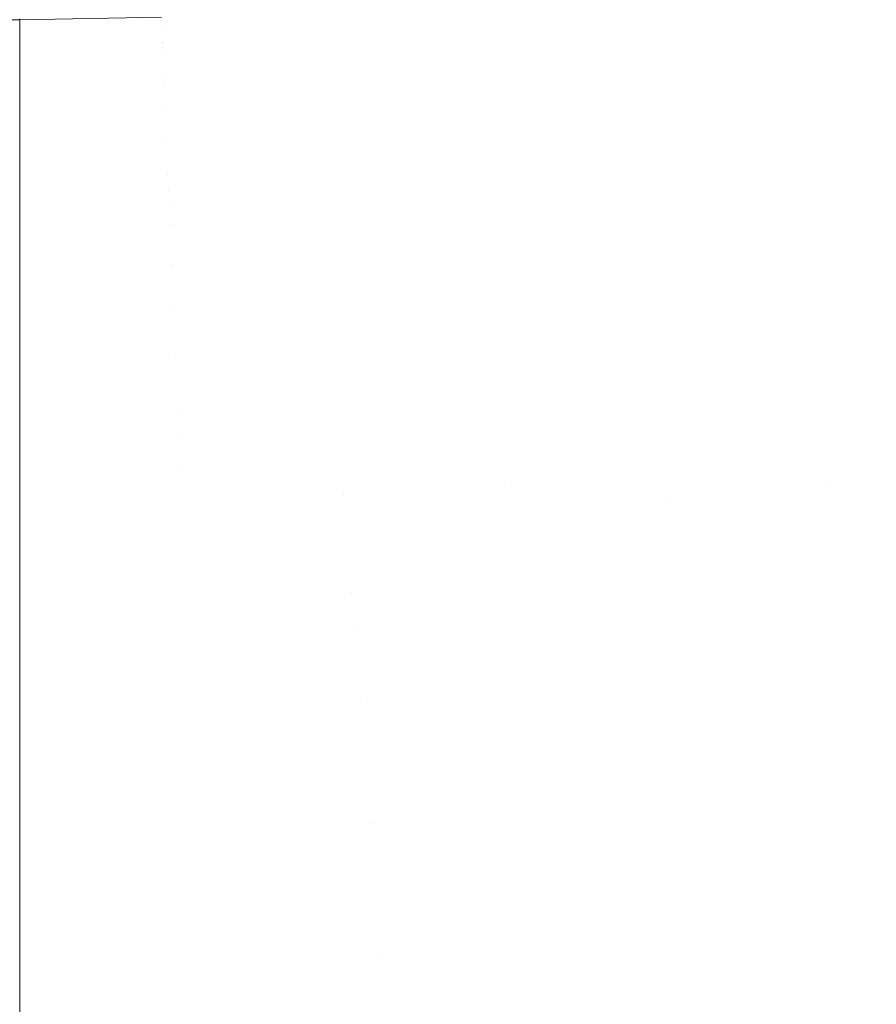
# Model space of a CAD drawing. Header units: centimetres. Extents: x -35.1 to 36.2, y 4.2 to 6.
# Tile 217 of 256: x 12.0009 to 12.0514, y 4.4421 to 4.5002. Entities that reach past the tile are written whole.
import ezdxf

# ---------------------------------------------------------------- set-up
doc = ezdxf.new("R2010")
doc.units = ezdxf.units.CM
doc.header["$LTSCALE"] = 2.54
doc.layers.add('Lucido design-1', color=7, linetype='Continuous')

# ---------------------------------------------------------------- blocks, each defined once
blk = doc.blocks.new('Gruppo-4-1')
at = {"color": 7, "linetype": 'Continuous', "lineweight": 9}
for points in [[(-34.952766, 5.900212, -2276.22217), (-34.952766, 4.300212, -2276.22217), (36.079692, 4.300212, -2276.22217), (36.079692, 5.900212, -2276.22217)], [(12.000892, 4.500212, -2276.92217), (-10.873967, 4.500212, -2276.92217), (-10.873967, 4.500212, -2276.72217), (12.000892, 4.500212, -2276.72217)]]:
    blk.add_3dface(points, dxfattribs=at)
for points, invisible_edges in [([(12.042966, 4.500146, -2276.944493), (12.042882, 4.500547, -2276.942641), (12.051146, 4.501616, -2276.942641), (12.051247, 4.501217, -2276.944493)], 15), ([(12.02598, 4.500609, -2276.931982), (12.034285, 4.50129, -2276.931982), (12.034352, 4.50089, -2276.935444), (12.02603, 4.500208, -2276.935444)], 15), ([(12.02603, 4.500208, -2276.935444), (12.034352, 4.50089, -2276.935444), (12.034442, 4.500353, -2276.938998), (12.026098, 4.499669, -2276.938998)], 15), ([(12.034497, 4.50003, -2276.940809), (12.034442, 4.500353, -2276.938998), (12.042738, 4.50123, -2276.938998), (12.042806, 4.500908, -2276.940809)], 15), ([(12.042806, 4.500908, -2276.940809), (12.042882, 4.500547, -2276.942641), (12.034558, 4.499667, -2276.942641), (12.034497, 4.50003, -2276.940809)], 15), ([(12.051247, 4.501217, -2276.944493), (12.051358, 4.500777, -2276.946366), (12.043059, 4.499703, -2276.946366), (12.042966, 4.500146, -2276.944493)], 15), ([(12.000892, 4.500143, -2276.925343), (12.000892, 4.500212, -2276.92217), (12.00925, 4.500359, -2276.92217)], 8), ([(12.00925, 4.500359, -2276.92217), (12.009253, 4.500259, -2276.925344), (12.000892, 4.500143, -2276.925343)], 11), ([(12.009253, 4.500259, -2276.925344), (12.017602, 4.500552, -2276.925344), (12.017615, 4.500395, -2276.928615), (12.00926, 4.500102, -2276.928615)], 15), ([(12.00926, 4.500102, -2276.928615), (12.017615, 4.500395, -2276.928615), (12.017638, 4.500121, -2276.931982), (12.009271, 4.499827, -2276.931982)], 15), ([(12.02598, 4.500609, -2276.931982), (12.017638, 4.500121, -2276.931982), (12.017615, 4.500395, -2276.928615), (12.025945, 4.500882, -2276.928615)], 15), ([(12.02603, 4.500208, -2276.935444), (12.017671, 4.499719, -2276.935444), (12.017638, 4.500121, -2276.931982), (12.02598, 4.500609, -2276.931982)], 15), ([(12.026139, 4.499344, -2276.940809), (12.026098, 4.499669, -2276.938998), (12.034442, 4.500353, -2276.938998), (12.034497, 4.50003, -2276.940809)], 15), ([(12.034625, 4.499265, -2276.944493), (12.034558, 4.499667, -2276.942641), (12.042882, 4.500547, -2276.942641), (12.042966, 4.500146, -2276.944493)], 15), ([(12.043162, 4.499217, -2276.948259), (12.043059, 4.499703, -2276.946366), (12.051358, 4.500777, -2276.946366), (12.05148, 4.500294, -2276.948259)], 15), ([(12.000892, 4.50026, -2276.719951), (12.000892, 4.500212, -2276.72217), (-10.873967, 4.500212, -2276.72217), (-10.873967, 4.50026, -2276.719951)], 8), ([(-10.873967, 4.500143, -2276.925343), (-10.873967, 4.500212, -2276.92217), (12.000892, 4.500212, -2276.92217), (12.000892, 4.500143, -2276.925343)], 8), ([(12.000892, 4.500143, -2276.925343), (12.000892, 4.500117, -2276.926532), (-10.873967, 4.500117, -2276.926532), (-10.873967, 4.500143, -2276.925343)], 10), ([(-10.873967, 4.500117, -2276.926532), (12.000892, 4.500117, -2276.926532), (12.000892, 4.499831, -2276.930886), (-10.873967, 4.499831, -2276.930886)], 5), ([(-10.873967, 4.499831, -2276.930886), (12.000892, 4.499831, -2276.930886), (12.000892, 4.499356, -2276.935223), (-10.873967, 4.499356, -2276.935223)], 5), ([(12.009253, 4.500259, -2276.925344), (12.00926, 4.500102, -2276.928615), (12.000892, 4.500117, -2276.926532)], 11), ([(12.000892, 4.500117, -2276.926532), (12.000892, 4.500143, -2276.925343), (12.009253, 4.500259, -2276.925344)], 10), ([(12.000892, 4.499831, -2276.930886), (12.000892, 4.500117, -2276.926532), (12.00926, 4.500102, -2276.928615)], 10), ([(12.00926, 4.500102, -2276.928615), (12.009271, 4.499827, -2276.931982), (12.000892, 4.499831, -2276.930886)], 11), ([(12.000892, 4.499356, -2276.935223), (12.000892, 4.499831, -2276.930886), (12.009271, 4.499827, -2276.931982)], 10), ([(12.009271, 4.499827, -2276.931982), (12.009288, 4.499425, -2276.935444), (12.000892, 4.499356, -2276.935223)], 11), ([(12.009271, 4.499827, -2276.931982), (12.017638, 4.500121, -2276.931982), (12.017671, 4.499719, -2276.935444), (12.009288, 4.499425, -2276.935444)], 15), ([(12.026098, 4.499669, -2276.938998), (12.017716, 4.499179, -2276.938998), (12.017671, 4.499719, -2276.935444), (12.02603, 4.500208, -2276.935444)], 15), ([(12.034497, 4.50003, -2276.940809), (12.034558, 4.499667, -2276.942641), (12.026184, 4.498981, -2276.942641), (12.026139, 4.499344, -2276.940809)], 15), ([(12.042966, 4.500146, -2276.944493), (12.043059, 4.499703, -2276.946366), (12.0347, 4.49882, -2276.946366), (12.034625, 4.499265, -2276.944493)], 15), ([(12.05148, 4.500294, -2276.948259), (12.051614, 4.499767, -2276.95017), (12.043273, 4.498687, -2276.95017), (12.043162, 4.499217, -2276.948259)], 15), ([(12.043394, 4.498111, -2276.952099), (12.043273, 4.498687, -2276.95017), (12.051614, 4.499767, -2276.95017), (12.051759, 4.499193, -2276.952099)], 15), ([(-10.873967, 4.498776, -2276.938997), (-10.873967, 4.499356, -2276.935223), (12.000892, 4.499356, -2276.935223), (12.000892, 4.498776, -2276.938997)], 10), ([(12.009311, 4.498884, -2276.938998), (12.000892, 4.498776, -2276.938997), (12.000892, 4.499356, -2276.935223), (12.009288, 4.499425, -2276.935444)], 13), ([(12.009288, 4.499425, -2276.935444), (12.017671, 4.499719, -2276.935444), (12.017716, 4.499179, -2276.938998), (12.009311, 4.498884, -2276.938998)], 15), ([(12.009324, 4.498558, -2276.940809), (12.009311, 4.498884, -2276.938998), (12.017716, 4.499179, -2276.938998), (12.017744, 4.498853, -2276.940809)], 15), ([(12.017744, 4.498853, -2276.940809), (12.017716, 4.499179, -2276.938998), (12.026098, 4.499669, -2276.938998), (12.026139, 4.499344, -2276.940809)], 15), ([(12.026139, 4.499344, -2276.940809), (12.026184, 4.498981, -2276.942641), (12.017774, 4.498489, -2276.942641), (12.017744, 4.498853, -2276.940809)], 15), ([(12.026235, 4.498577, -2276.944493), (12.026184, 4.498981, -2276.942641), (12.034558, 4.499667, -2276.942641), (12.034625, 4.499265, -2276.944493)], 15), ([(12.034625, 4.499265, -2276.944493), (12.0347, 4.49882, -2276.946366), (12.026291, 4.498131, -2276.946366), (12.026235, 4.498577, -2276.944493)], 15), ([(12.034782, 4.498332, -2276.948259), (12.0347, 4.49882, -2276.946366), (12.043059, 4.499703, -2276.946366), (12.043162, 4.499217, -2276.948259)], 15), ([(12.043162, 4.499217, -2276.948259), (12.043273, 4.498687, -2276.95017), (12.034871, 4.4978, -2276.95017), (12.034782, 4.498332, -2276.948259)], 15), ([(12.051759, 4.499193, -2276.952099), (12.051916, 4.498572, -2276.954044), (12.043526, 4.497486, -2276.954044), (12.043394, 4.498111, -2276.952099)], 15), ([(12.000892, 4.498776, -2276.938997), (12.000892, 4.498693, -2276.939535), (-10.873967, 4.498693, -2276.939535), (-10.873967, 4.498776, -2276.938997)], 10), ([(-10.873967, 4.498076, -2276.942637), (-10.873967, 4.498693, -2276.939535), (12.000892, 4.498693, -2276.939535), (12.000892, 4.498076, -2276.942637)], 10), ([(12.000892, 4.498693, -2276.939535), (12.009311, 4.498884, -2276.938998), (12.009324, 4.498558, -2276.940809)], 11), ([(12.000892, 4.498693, -2276.939535), (12.000892, 4.498776, -2276.938997), (12.009311, 4.498884, -2276.938998)], 10), ([(12.009324, 4.498558, -2276.940809), (12.009339, 4.498193, -2276.942641), (12.000892, 4.498076, -2276.942637), (12.000892, 4.498693, -2276.939535)], 11), ([(12.017744, 4.498853, -2276.940809), (12.017774, 4.498489, -2276.942641), (12.009339, 4.498193, -2276.942641), (12.009324, 4.498558, -2276.940809)], 15), ([(12.017808, 4.498084, -2276.944493), (12.017774, 4.498489, -2276.942641), (12.026184, 4.498981, -2276.942641), (12.026235, 4.498577, -2276.944493)], 15), ([(12.026235, 4.498577, -2276.944493), (12.026291, 4.498131, -2276.946366), (12.017846, 4.497637, -2276.946366), (12.017808, 4.498084, -2276.944493)], 15), ([(12.026353, 4.497641, -2276.948259), (12.026291, 4.498131, -2276.946366), (12.0347, 4.49882, -2276.946366), (12.034782, 4.498332, -2276.948259)], 15), ([(12.034968, 4.49722, -2276.952099), (12.034871, 4.4978, -2276.95017), (12.043273, 4.498687, -2276.95017), (12.043394, 4.498111, -2276.952099)], 15), ([(12.043667, 4.496812, -2276.956004), (12.043526, 4.497486, -2276.954044), (12.051916, 4.498572, -2276.954044), (12.052086, 4.497902, -2276.956004)], 15), ([(12.000892, 4.498076, -2276.942637), (12.000892, 4.497842, -2276.943814), (-10.873967, 4.497842, -2276.943814), (-10.873967, 4.498076, -2276.942637)], 10), ([(12.009339, 4.498193, -2276.942641), (12.009356, 4.497787, -2276.944493), (12.000892, 4.497842, -2276.943814)], 11), ([(12.000892, 4.497842, -2276.943814), (12.000892, 4.498076, -2276.942637), (12.009339, 4.498193, -2276.942641)], 10), ([(12.009356, 4.497787, -2276.944493), (12.009339, 4.498193, -2276.942641), (12.017774, 4.498489, -2276.942641), (12.017808, 4.498084, -2276.944493)], 15), ([(12.017808, 4.498084, -2276.944493), (12.017846, 4.497637, -2276.946366), (12.009375, 4.49734, -2276.946366), (12.009356, 4.497787, -2276.944493)], 15), ([(12.017887, 4.497146, -2276.948259), (12.017846, 4.497637, -2276.946366), (12.026291, 4.498131, -2276.946366), (12.026353, 4.497641, -2276.948259)], 15), ([(12.034782, 4.498332, -2276.948259), (12.034871, 4.4978, -2276.95017), (12.02642, 4.497107, -2276.95017), (12.026353, 4.497641, -2276.948259)], 15), ([(12.043394, 4.498111, -2276.952099), (12.043526, 4.497486, -2276.954044), (12.035074, 4.496593, -2276.954044), (12.034968, 4.49722, -2276.952099)], 15), ([(-10.873967, 4.497842, -2276.943814), (12.000892, 4.497842, -2276.943814), (12.000892, 4.496805, -2276.948052), (-10.873967, 4.496805, -2276.948052)], 5), ([(12.009356, 4.497787, -2276.944493), (12.009375, 4.49734, -2276.946366), (12.000892, 4.496805, -2276.948052), (12.000892, 4.497842, -2276.943814)], 11), ([(12.009396, 4.496848, -2276.948259), (12.009375, 4.49734, -2276.946366), (12.017846, 4.497637, -2276.946366), (12.017887, 4.497146, -2276.948259)], 15), ([(12.026353, 4.497641, -2276.948259), (12.02642, 4.497107, -2276.95017), (12.017931, 4.49661, -2276.95017), (12.017887, 4.497146, -2276.948259)], 15), ([(12.026493, 4.496525, -2276.952099), (12.02642, 4.497107, -2276.95017), (12.034871, 4.4978, -2276.95017), (12.034968, 4.49722, -2276.952099)], 15), ([(12.035187, 4.495917, -2276.956004), (12.035074, 4.496593, -2276.954044), (12.043526, 4.497486, -2276.954044), (12.043667, 4.496812, -2276.956004)], 15), ([(12.052086, 4.497902, -2276.956004), (12.052268, 4.497181, -2276.957979), (12.04382, 4.496088, -2276.957979), (12.043667, 4.496812, -2276.956004)], 15), ([(12.000892, 4.496805, -2276.948052), (12.009375, 4.49734, -2276.946366), (12.009396, 4.496848, -2276.948259)], 11), ([(12.000892, 4.496189, -2276.950163), (12.000892, 4.496805, -2276.948052), (12.009396, 4.496848, -2276.948259)], 10), ([(12.009396, 4.496848, -2276.948259), (12.009418, 4.496312, -2276.95017), (12.000892, 4.496189, -2276.950163)], 11), ([(12.017887, 4.497146, -2276.948259), (12.017931, 4.49661, -2276.95017), (12.009418, 4.496312, -2276.95017), (12.009396, 4.496848, -2276.948259)], 15), ([(12.01798, 4.496028, -2276.952099), (12.017931, 4.49661, -2276.95017), (12.02642, 4.497107, -2276.95017), (12.026493, 4.496525, -2276.952099)], 15), ([(12.034968, 4.49722, -2276.952099), (12.035074, 4.496593, -2276.954044), (12.026572, 4.495896, -2276.954044), (12.026493, 4.496525, -2276.952099)], 15), ([(12.043983, 4.495311, -2276.959966), (12.04382, 4.496088, -2276.957979), (12.052268, 4.497181, -2276.957979), (12.052464, 4.496408, -2276.959966)], 15), ([(-10.873967, 4.496189, -2276.950163), (-10.873967, 4.496805, -2276.948052), (12.000892, 4.496805, -2276.948052), (12.000892, 4.496189, -2276.950163)], 10), ([(12.000892, 4.495584, -2276.952241), (12.000892, 4.496189, -2276.950163), (12.009418, 4.496312, -2276.95017)], 10), ([(12.009418, 4.496312, -2276.95017), (12.009442, 4.495728, -2276.952099), (12.000892, 4.495584, -2276.952241)], 11), ([(12.009442, 4.495728, -2276.952099), (12.009418, 4.496312, -2276.95017), (12.017931, 4.49661, -2276.95017), (12.01798, 4.496028, -2276.952099)], 15), ([(12.026493, 4.496525, -2276.952099), (12.026572, 4.495896, -2276.954044), (12.018033, 4.495397, -2276.954044), (12.01798, 4.496028, -2276.952099)], 15), ([(12.026657, 4.495217, -2276.956004), (12.026572, 4.495896, -2276.954044), (12.035074, 4.496593, -2276.954044), (12.035187, 4.495917, -2276.956004)], 15), ([(12.043667, 4.496812, -2276.956004), (12.04382, 4.496088, -2276.957979), (12.035309, 4.495189, -2276.957979), (12.035187, 4.495917, -2276.956004)], 15), ([(12.052464, 4.496408, -2276.959966), (12.052673, 4.495582, -2276.961965), (12.044158, 4.494479, -2276.961965), (12.043983, 4.495311, -2276.959966)], 15), ([(12.000892, 4.496189, -2276.950163), (12.000892, 4.495584, -2276.952241), (-10.873967, 4.495584, -2276.952241), (-10.873967, 4.496189, -2276.950163)], 10), ([(12.009442, 4.495728, -2276.952099), (12.009469, 4.495096, -2276.954044), (12.000892, 4.495584, -2276.952241)], 11), ([(12.01798, 4.496028, -2276.952099), (12.018033, 4.495397, -2276.954044), (12.009469, 4.495096, -2276.954044), (12.009442, 4.495728, -2276.952099)], 15), ([(12.01809, 4.494716, -2276.956004), (12.018033, 4.495397, -2276.954044), (12.026572, 4.495896, -2276.954044), (12.026657, 4.495217, -2276.956004)], 15), ([(12.035187, 4.495917, -2276.956004), (12.035309, 4.495189, -2276.957979), (12.026749, 4.494487, -2276.957979), (12.026657, 4.495217, -2276.956004)], 15), ([(12.03544, 4.494408, -2276.959966), (12.035309, 4.495189, -2276.957979), (12.04382, 4.496088, -2276.957979), (12.043983, 4.495311, -2276.959966)], 15), ([(-10.873967, 4.495584, -2276.952241), (12.000892, 4.495584, -2276.952241), (12.000892, 4.494181, -2276.956372), (-10.873967, 4.494181, -2276.956372)], 5), ([(12.000892, 4.494181, -2276.956372), (12.000892, 4.495584, -2276.952241), (12.009469, 4.495096, -2276.954044)], 10), ([(12.009469, 4.495096, -2276.954044), (12.009497, 4.494415, -2276.956004), (12.000892, 4.494181, -2276.956372)], 11), ([(12.009497, 4.494415, -2276.956004), (12.009469, 4.495096, -2276.954044), (12.018033, 4.495397, -2276.954044), (12.01809, 4.494716, -2276.956004)], 15), ([(12.026657, 4.495217, -2276.956004), (12.026749, 4.494487, -2276.957979), (12.018151, 4.493984, -2276.957979), (12.01809, 4.494716, -2276.956004)], 15), ([(12.026848, 4.493704, -2276.959966), (12.026749, 4.494487, -2276.957979), (12.035309, 4.495189, -2276.957979), (12.03544, 4.494408, -2276.959966)], 15), ([(12.043983, 4.495311, -2276.959966), (12.044158, 4.494479, -2276.961965), (12.035581, 4.493573, -2276.961965), (12.03544, 4.494408, -2276.959966)], 15), ([(12.044158, 4.494479, -2276.961965), (12.052673, 4.495582, -2276.961965), (12.052896, 4.4947, -2276.963974), (12.044344, 4.493593, -2276.963974)], 15), ([(12.01809, 4.494716, -2276.956004), (12.018151, 4.493984, -2276.957979), (12.009528, 4.493682, -2276.957979), (12.009497, 4.494415, -2276.956004)], 15), ([(12.044344, 4.493593, -2276.963974), (12.052896, 4.4947, -2276.963974), (12.053134, 4.493761, -2276.96599), (12.044543, 4.492649, -2276.96599)], 15), ([(-10.873967, 4.494181, -2276.956372), (12.000892, 4.494181, -2276.956372), (12.000892, 4.4926, -2276.960438), (-10.873967, 4.4926, -2276.960438)], 5), ([(12.009497, 4.494415, -2276.956004), (12.009528, 4.493682, -2276.957979), (12.000892, 4.494181, -2276.956372)], 11), ([(12.009561, 4.492895, -2276.959966), (12.000892, 4.4926, -2276.960438), (12.000892, 4.494181, -2276.956372), (12.009528, 4.493682, -2276.957979)], 13), ([(12.009528, 4.493682, -2276.957979), (12.018151, 4.493984, -2276.957979), (12.018217, 4.493199, -2276.959966), (12.009561, 4.492895, -2276.959966)], 15), ([(12.018217, 4.493199, -2276.959966), (12.018151, 4.493984, -2276.957979), (12.026749, 4.494487, -2276.957979), (12.026848, 4.493704, -2276.959966)], 15), ([(12.03544, 4.494408, -2276.959966), (12.035581, 4.493573, -2276.961965), (12.026953, 4.492866, -2276.961965), (12.026848, 4.493704, -2276.959966)], 15), ([(12.044344, 4.493593, -2276.963974), (12.03573, 4.492683, -2276.963974), (12.035581, 4.493573, -2276.961965), (12.044158, 4.494479, -2276.961965)], 15), ([(12.026848, 4.493704, -2276.959966), (12.026953, 4.492866, -2276.961965), (12.018287, 4.492359, -2276.961965), (12.018217, 4.493199, -2276.959966)], 15), ([(12.026953, 4.492866, -2276.961965), (12.035581, 4.493573, -2276.961965), (12.03573, 4.492683, -2276.963974), (12.027065, 4.491972, -2276.963974)], 15), ([(12.044543, 4.492649, -2276.96599), (12.035889, 4.491735, -2276.96599), (12.03573, 4.492683, -2276.963974), (12.044344, 4.493593, -2276.963974)], 15), ([(12.044543, 4.492649, -2276.96599), (12.053134, 4.493761, -2276.96599), (12.053386, 4.492764, -2276.968013), (12.044754, 4.491647, -2276.968013)], 15), ([(12.009596, 4.492054, -2276.961965), (12.000892, 4.4926, -2276.960438), (12.009561, 4.492895, -2276.959966)], 11), ([(12.009561, 4.492895, -2276.959966), (12.018217, 4.493199, -2276.959966), (12.018287, 4.492359, -2276.961965), (12.009596, 4.492054, -2276.961965)], 15), ([(12.027065, 4.491972, -2276.963974), (12.018362, 4.491463, -2276.963974), (12.018287, 4.492359, -2276.961965), (12.026953, 4.492866, -2276.961965)], 15), ([(12.044754, 4.491647, -2276.968013), (12.053386, 4.492764, -2276.968013), (12.053653, 4.491707, -2276.97004), (12.044977, 4.490584, -2276.97004)], 15), ([(-10.873967, 4.4926, -2276.960438), (12.000892, 4.4926, -2276.960438), (12.000892, 4.490843, -2276.964432), (-10.873967, 4.490843, -2276.964432)], 5), ([(12.009634, 4.491157, -2276.963974), (12.000892, 4.490843, -2276.964432), (12.000892, 4.4926, -2276.960438), (12.009596, 4.492054, -2276.961965)], 13), ([(12.009596, 4.492054, -2276.961965), (12.018287, 4.492359, -2276.961965), (12.018362, 4.491463, -2276.963974), (12.009634, 4.491157, -2276.963974)], 15), ([(12.027065, 4.491972, -2276.963974), (12.03573, 4.492683, -2276.963974), (12.035889, 4.491735, -2276.96599), (12.027185, 4.491021, -2276.96599)], 15), ([(12.044754, 4.491647, -2276.968013), (12.036058, 4.490728, -2276.968013), (12.035889, 4.491735, -2276.96599), (12.044543, 4.492649, -2276.96599)], 15), ([(12.027185, 4.491021, -2276.96599), (12.018442, 4.49051, -2276.96599), (12.018362, 4.491463, -2276.963974), (12.027065, 4.491972, -2276.963974)], 15), ([(12.027185, 4.491021, -2276.96599), (12.035889, 4.491735, -2276.96599), (12.036058, 4.490728, -2276.968013), (12.027312, 4.490011, -2276.968013)], 15), ([(12.044977, 4.490584, -2276.97004), (12.036237, 4.489661, -2276.97004), (12.036058, 4.490728, -2276.968013), (12.044754, 4.491647, -2276.968013)], 15), ([(12.044977, 4.490584, -2276.97004), (12.053653, 4.491707, -2276.97004), (12.053936, 4.49059, -2276.972069), (12.045213, 4.489461, -2276.972069)], 15), ([(12.009674, 4.490202, -2276.96599), (12.000892, 4.490843, -2276.964432), (12.009634, 4.491157, -2276.963974)], 11), ([(12.009634, 4.491157, -2276.963974), (12.018362, 4.491463, -2276.963974), (12.018442, 4.49051, -2276.96599), (12.009674, 4.490202, -2276.96599)], 15), ([(12.027312, 4.490011, -2276.968013), (12.018527, 4.489497, -2276.968013), (12.018442, 4.49051, -2276.96599), (12.027185, 4.491021, -2276.96599)], 15), ([(-10.873967, 4.490843, -2276.964432), (12.000892, 4.490843, -2276.964432), (12.000892, 4.488913, -2276.968345), (-10.873967, 4.488913, -2276.968345)], 5), ([(12.000892, 4.488913, -2276.968345), (12.000892, 4.490843, -2276.964432), (12.009674, 4.490202, -2276.96599)], 10), ([(12.009674, 4.490202, -2276.96599), (12.018442, 4.49051, -2276.96599), (12.018527, 4.489497, -2276.968013), (12.009716, 4.489188, -2276.968013)], 15), ([(12.027312, 4.490011, -2276.968013), (12.036058, 4.490728, -2276.968013), (12.036237, 4.489661, -2276.97004), (12.027446, 4.48894, -2276.97004)], 15), ([(12.045213, 4.489461, -2276.972069), (12.036427, 4.488533, -2276.972069), (12.036237, 4.489661, -2276.97004), (12.044977, 4.490584, -2276.97004)], 15), ([(12.045213, 4.489461, -2276.972069), (12.053936, 4.49059, -2276.972069), (12.054235, 4.48941, -2276.974099), (12.045463, 4.488275, -2276.974099)], 15), ([(12.009674, 4.490202, -2276.96599), (12.009716, 4.489188, -2276.968013), (12.000892, 4.488913, -2276.968345)], 11), ([(12.027446, 4.48894, -2276.97004), (12.018617, 4.488424, -2276.97004), (12.018527, 4.489497, -2276.968013), (12.027312, 4.490011, -2276.968013)], 15), ([(12.009716, 4.489188, -2276.968013), (12.018527, 4.489497, -2276.968013), (12.018617, 4.488424, -2276.97004), (12.009761, 4.488113, -2276.97004)], 15), ([(12.027446, 4.48894, -2276.97004), (12.036237, 4.489661, -2276.97004), (12.036427, 4.488533, -2276.972069), (12.027589, 4.487808, -2276.972069)], 15), ([(12.045463, 4.488275, -2276.974099), (12.036627, 4.487342, -2276.974099), (12.036427, 4.488533, -2276.972069), (12.045213, 4.489461, -2276.972069)], 15), ([(12.045463, 4.488275, -2276.974099), (12.054235, 4.48941, -2276.974099), (12.054549, 4.488167, -2276.976126), (12.045726, 4.487025, -2276.976126)], 15), ([(-10.873967, 4.488913, -2276.968345), (12.000892, 4.488913, -2276.968345), (12.000892, 4.486815, -2276.97217), (-10.873967, 4.486815, -2276.97217)], 5), ([(12.009761, 4.488113, -2276.97004), (12.000892, 4.488913, -2276.968345), (12.009716, 4.489188, -2276.968013)], 11), ([(12.000892, 4.486815, -2276.97217), (12.000892, 4.488913, -2276.968345), (12.009761, 4.488113, -2276.97004)], 10), ([(12.027589, 4.487808, -2276.972069), (12.018712, 4.487289, -2276.972069), (12.018617, 4.488424, -2276.97004), (12.027446, 4.48894, -2276.97004)], 15), ([(12.009761, 4.488113, -2276.97004), (12.009808, 4.486977, -2276.972069), (12.000892, 4.486815, -2276.97217)], 11), ([(12.009761, 4.488113, -2276.97004), (12.018617, 4.488424, -2276.97004), (12.018712, 4.487289, -2276.972069), (12.009808, 4.486977, -2276.972069)], 15), ([(12.027589, 4.487808, -2276.972069), (12.036427, 4.488533, -2276.972069), (12.036627, 4.487342, -2276.974099), (12.027739, 4.486613, -2276.974099)], 15), ([(12.045726, 4.487025, -2276.976126), (12.036837, 4.486086, -2276.976126), (12.036627, 4.487342, -2276.974099), (12.045463, 4.488275, -2276.974099)], 15), ([(12.045726, 4.487025, -2276.976126), (12.054549, 4.488167, -2276.976126), (12.05488, 4.486859, -2276.978149), (12.046002, 4.48571, -2276.978149)], 15), ([(12.027739, 4.486613, -2276.974099), (12.018812, 4.486091, -2276.974099), (12.018712, 4.487289, -2276.972069), (12.027589, 4.487808, -2276.972069)], 15), ([(12.000892, 4.486815, -2276.97217), (12.009808, 4.486977, -2276.972069), (12.009859, 4.485777, -2276.974099)], 11), ([(12.009808, 4.486977, -2276.972069), (12.018712, 4.487289, -2276.972069), (12.018812, 4.486091, -2276.974099), (12.009859, 4.485777, -2276.974099)], 15), ([(12.027739, 4.486613, -2276.974099), (12.036627, 4.487342, -2276.974099), (12.036837, 4.486086, -2276.976126), (12.027897, 4.485353, -2276.976126)], 15), ([(12.046002, 4.48571, -2276.978149), (12.037059, 4.484765, -2276.978149), (12.036837, 4.486086, -2276.976126), (12.045726, 4.487025, -2276.976126)], 15), ([(-10.873967, 4.486815, -2276.97217), (12.000892, 4.486815, -2276.97217), (12.000892, 4.484551, -2276.9759), (-10.873967, 4.484551, -2276.9759)], 5), ([(12.009859, 4.485777, -2276.974099), (12.000892, 4.484551, -2276.9759), (12.000892, 4.486815, -2276.97217)], 9), ([(12.027897, 4.485353, -2276.976126), (12.018917, 4.484828, -2276.976126), (12.018812, 4.486091, -2276.974099), (12.027739, 4.486613, -2276.974099)], 15), ([(12.046002, 4.48571, -2276.978149), (12.05488, 4.486859, -2276.978149), (12.055228, 4.485486, -2276.980164), (12.046293, 4.484329, -2276.980164)], 15), ([(12.009859, 4.485777, -2276.974099), (12.018812, 4.486091, -2276.974099), (12.018917, 4.484828, -2276.976126), (12.009911, 4.484512, -2276.976126)], 15), ([(12.027897, 4.485353, -2276.976126), (12.036837, 4.486086, -2276.976126), (12.037059, 4.484765, -2276.978149), (12.028064, 4.484028, -2276.978149)], 15), ([(12.009911, 4.484512, -2276.976126), (12.000892, 4.484551, -2276.9759), (12.009859, 4.485777, -2276.974099)], 11), ([(12.028064, 4.484028, -2276.978149), (12.019029, 4.483499, -2276.978149), (12.018917, 4.484828, -2276.976126), (12.027897, 4.485353, -2276.976126)], 15), ([(12.046293, 4.484329, -2276.980164), (12.037292, 4.483378, -2276.980164), (12.037059, 4.484765, -2276.978149), (12.046002, 4.48571, -2276.978149)], 15), ([(12.046293, 4.484329, -2276.980164), (12.055228, 4.485486, -2276.980164), (12.055592, 4.484046, -2276.98217), (12.046597, 4.482881, -2276.98217)], 15), ([(12.009911, 4.484512, -2276.976126), (12.018917, 4.484828, -2276.976126), (12.019029, 4.483499, -2276.978149), (12.009967, 4.483182, -2276.978149)], 15), ([(12.028064, 4.484028, -2276.978149), (12.037059, 4.484765, -2276.978149), (12.037292, 4.483378, -2276.980164), (12.028239, 4.482636, -2276.980164)], 15), ([(-10.873967, 4.484551, -2276.9759), (12.000892, 4.484551, -2276.9759), (12.000892, 4.482127, -2276.979528), (-10.873967, 4.482127, -2276.979528)], 5), ([(12.000892, 4.484551, -2276.9759), (12.009911, 4.484512, -2276.976126), (12.009967, 4.483182, -2276.978149)], 11), ([(12.009967, 4.483182, -2276.978149), (12.000892, 4.482127, -2276.979528), (12.000892, 4.484551, -2276.9759)], 9), ([(12.046597, 4.482881, -2276.98217), (12.037536, 4.481924, -2276.98217), (12.037292, 4.483378, -2276.980164), (12.046293, 4.484329, -2276.980164)], 15), ([(12.046597, 4.482881, -2276.98217), (12.055592, 4.484046, -2276.98217), (12.055974, 4.482538, -2276.984163), (12.046916, 4.481365, -2276.984163)], 15), ([(12.009967, 4.483182, -2276.978149), (12.019029, 4.483499, -2276.978149), (12.019145, 4.482104, -2276.980164), (12.010026, 4.481784, -2276.980164)], 15), ([(12.028239, 4.482636, -2276.980164), (12.019145, 4.482104, -2276.980164), (12.019029, 4.483499, -2276.978149), (12.028064, 4.484028, -2276.978149)], 15), ([(12.010026, 4.481784, -2276.980164), (12.000892, 4.482127, -2276.979528), (12.009967, 4.483182, -2276.978149)], 11), ([(12.028239, 4.482636, -2276.980164), (12.037292, 4.483378, -2276.980164), (12.037536, 4.481924, -2276.98217), (12.028422, 4.481177, -2276.98217)], 15), ([(12.028422, 4.481177, -2276.98217), (12.019268, 4.480641, -2276.98217), (12.019145, 4.482104, -2276.980164), (12.028239, 4.482636, -2276.980164)], 15), ([(12.046916, 4.481365, -2276.984163), (12.037792, 4.480402, -2276.984163), (12.037536, 4.481924, -2276.98217), (12.046597, 4.482881, -2276.98217)], 15), ([(12.046916, 4.481365, -2276.984163), (12.055974, 4.482538, -2276.984163), (12.056372, 4.480962, -2276.986141), (12.047249, 4.479781, -2276.986141)], 15), ([(-10.873967, 4.482127, -2276.979528), (12.000892, 4.482127, -2276.979528), (12.000892, 4.479547, -2276.983046), (-10.873967, 4.479547, -2276.983046)], 5), ([(12.010087, 4.480319, -2276.98217), (12.000892, 4.479547, -2276.983046), (12.000892, 4.482127, -2276.979528), (12.010026, 4.481784, -2276.980164)], 13), ([(12.010026, 4.481784, -2276.980164), (12.019145, 4.482104, -2276.980164), (12.019268, 4.480641, -2276.98217), (12.010087, 4.480319, -2276.98217)], 15), ([(12.028422, 4.481177, -2276.98217), (12.037536, 4.481924, -2276.98217), (12.037792, 4.480402, -2276.984163), (12.028614, 4.479649, -2276.984163)], 15), ([(12.028614, 4.479649, -2276.984163), (12.019396, 4.47911, -2276.984163), (12.019268, 4.480641, -2276.98217), (12.028422, 4.481177, -2276.98217)], 15), ([(12.047249, 4.479781, -2276.986141), (12.038059, 4.47881, -2276.986141), (12.037792, 4.480402, -2276.984163), (12.046916, 4.481365, -2276.984163)], 15), ([(12.010087, 4.480319, -2276.98217), (12.019268, 4.480641, -2276.98217), (12.019396, 4.47911, -2276.984163), (12.010151, 4.478786, -2276.984163)], 15), ([(12.047249, 4.479781, -2276.986141), (12.056372, 4.480962, -2276.986141), (12.056789, 4.479317, -2276.988101), (12.047597, 4.478127, -2276.988101)], 15), ([(12.010151, 4.478786, -2276.984163), (12.000892, 4.479547, -2276.983046), (12.010087, 4.480319, -2276.98217)], 11), ([(12.028614, 4.479649, -2276.984163), (12.037792, 4.480402, -2276.984163), (12.038059, 4.47881, -2276.986141), (12.028815, 4.478052, -2276.986141)], 15), ([(-10.873967, 4.479547, -2276.983046), (12.000892, 4.479547, -2276.983046), (12.000892, 4.476816, -2276.986449), (-10.873967, 4.476816, -2276.986449)], 5), ([(12.010218, 4.477182, -2276.986141), (12.000892, 4.476816, -2276.986449), (12.000892, 4.479547, -2276.983046), (12.010151, 4.478786, -2276.984163)], 13), ([(12.028815, 4.478052, -2276.986141), (12.01953, 4.477509, -2276.986141), (12.019396, 4.47911, -2276.984163), (12.028614, 4.479649, -2276.984163)], 15), ([(12.047597, 4.478127, -2276.988101), (12.038338, 4.477149, -2276.988101), (12.038059, 4.47881, -2276.986141), (12.047249, 4.479781, -2276.986141)], 15), ([(12.010151, 4.478786, -2276.984163), (12.019396, 4.47911, -2276.984163), (12.01953, 4.477509, -2276.986141), (12.010218, 4.477182, -2276.986141)], 15), ([(12.047597, 4.478127, -2276.988101), (12.056789, 4.479317, -2276.988101), (12.057222, 4.477602, -2276.990039), (12.047959, 4.476403, -2276.990039)], 15), ([(12.028815, 4.478052, -2276.986141), (12.038059, 4.47881, -2276.986141), (12.038338, 4.477149, -2276.988101), (12.029024, 4.476385, -2276.988101)], 15), ([(12.029024, 4.476385, -2276.988101), (12.01967, 4.475838, -2276.988101), (12.01953, 4.477509, -2276.986141), (12.028815, 4.478052, -2276.986141)], 15), ([(12.047959, 4.476403, -2276.990039), (12.038628, 4.475418, -2276.990039), (12.038338, 4.477149, -2276.988101), (12.047597, 4.478127, -2276.988101)], 15), ([(12.010288, 4.475509, -2276.988101), (12.000892, 4.476816, -2276.986449), (12.010218, 4.477182, -2276.986141)], 11), ([(12.010218, 4.477182, -2276.986141), (12.01953, 4.477509, -2276.986141), (12.01967, 4.475838, -2276.988101), (12.010288, 4.475509, -2276.988101)], 15), ([(12.029024, 4.476385, -2276.988101), (12.038338, 4.477149, -2276.988101), (12.038628, 4.475418, -2276.990039), (12.029243, 4.474648, -2276.990039)], 15), ([(12.047959, 4.476403, -2276.990039), (12.057222, 4.477602, -2276.990039), (12.057674, 4.475818, -2276.991952), (12.048337, 4.47461, -2276.991952)], 15), ([(-10.873967, 4.476816, -2276.986449), (12.000892, 4.476816, -2276.986449), (12.000892, 4.47394, -2276.989729), (-10.873967, 4.47394, -2276.989729)], 5), ([(12.000892, 4.47394, -2276.989729), (12.000892, 4.476816, -2276.986449), (12.010288, 4.475509, -2276.988101)], 10), ([(12.029243, 4.474648, -2276.990039), (12.019816, 4.474097, -2276.990039), (12.01967, 4.475838, -2276.988101), (12.029024, 4.476385, -2276.988101)], 15), ([(12.048337, 4.47461, -2276.991952), (12.038931, 4.473616, -2276.991952), (12.038628, 4.475418, -2276.990039), (12.047959, 4.476403, -2276.990039)], 15), ([(12.010288, 4.475509, -2276.988101), (12.010361, 4.473765, -2276.990039), (12.000892, 4.47394, -2276.989729)], 11), ([(12.010288, 4.475509, -2276.988101), (12.01967, 4.475838, -2276.988101), (12.019816, 4.474097, -2276.990039), (12.010361, 4.473765, -2276.990039)], 15), ([(12.029243, 4.474648, -2276.990039), (12.038628, 4.475418, -2276.990039), (12.038931, 4.473616, -2276.991952), (12.02947, 4.47284, -2276.991952)], 15), ([(12.048337, 4.47461, -2276.991952), (12.057674, 4.475818, -2276.991952), (12.058143, 4.473964, -2276.993838), (12.048729, 4.472746, -2276.993838)], 15), ([(12.02947, 4.47284, -2276.991952), (12.019967, 4.472285, -2276.991952), (12.019816, 4.474097, -2276.990039), (12.029243, 4.474648, -2276.990039)], 15), ([(12.048729, 4.472746, -2276.993838), (12.039245, 4.471744, -2276.993838), (12.038931, 4.473616, -2276.991952), (12.048337, 4.47461, -2276.991952)], 15), ([(-10.873967, 4.473649, -2276.990033), (-10.873967, 4.47394, -2276.989729), (12.000892, 4.47394, -2276.989729), (12.000892, 4.473649, -2276.990033)], 10), ([(-10.873967, 4.471825, -2276.991939), (-10.873967, 4.473649, -2276.990033), (12.000892, 4.473649, -2276.990033), (12.000892, 4.471825, -2276.991939)], 10), ([(12.010361, 4.473765, -2276.990039), (12.000892, 4.473649, -2276.990033), (12.000892, 4.47394, -2276.989729)], 9), ([(12.019967, 4.472285, -2276.991952), (12.000892, 4.471825, -2276.991939), (12.010361, 4.473765, -2276.990039)], 11), ([(12.000892, 4.471825, -2276.991939), (12.000892, 4.473649, -2276.990033), (12.010361, 4.473765, -2276.990039)], 10), ([(12.010361, 4.473765, -2276.990039), (12.019816, 4.474097, -2276.990039), (12.019967, 4.472285, -2276.991952)], 11), ([(12.02947, 4.47284, -2276.991952), (12.038931, 4.473616, -2276.991952), (12.039245, 4.471744, -2276.993838)], 11), ([(12.048729, 4.472746, -2276.993838), (12.058143, 4.473964, -2276.993838), (12.05863, 4.472041, -2276.995693)], 11), ([(12.020125, 4.470401, -2276.993838), (12.019967, 4.472285, -2276.991952), (12.02947, 4.47284, -2276.991952)], 11), ([(12.039245, 4.471744, -2276.993838), (12.020125, 4.470401, -2276.993838), (12.02947, 4.47284, -2276.991952)], 11), ([(12.039571, 4.469801, -2276.995693), (12.039245, 4.471744, -2276.993838), (12.048729, 4.472746, -2276.993838)], 11), ([(12.05863, 4.472041, -2276.995693), (12.039571, 4.469801, -2276.995693), (12.048729, 4.472746, -2276.993838)], 11), ([(12.019967, 4.472285, -2276.991952), (12.020125, 4.470401, -2276.993838), (12.000892, 4.470923, -2276.992881)], 11), ([(12.000892, 4.470923, -2276.992881), (12.000892, 4.471825, -2276.991939), (12.019967, 4.472285, -2276.991952)], 10), ([(12.05863, 4.472041, -2276.995693), (12.059134, 4.470047, -2276.997512), (12.039909, 4.467788, -2276.997512), (12.039571, 4.469801, -2276.995693)], 15), ([(12.000892, 4.471825, -2276.991939), (12.000892, 4.470923, -2276.992881), (-10.873967, 4.470923, -2276.992881), (-10.873967, 4.471825, -2276.991939)], 10), ([(12.020288, 4.468447, -2276.995693), (12.020125, 4.470401, -2276.993838), (12.039245, 4.471744, -2276.993838), (12.039571, 4.469801, -2276.995693)], 15), ([(-10.873967, 4.470923, -2276.992881), (12.000892, 4.470923, -2276.992881), (12.000892, 4.467771, -2276.995898), (-10.873967, 4.467771, -2276.995898)], 5), ([(12.000892, 4.467771, -2276.995898), (12.000892, 4.470923, -2276.992881), (12.020125, 4.470401, -2276.993838), (12.020288, 4.468447, -2276.995693)], 14), ([(12.039571, 4.469801, -2276.995693), (12.039909, 4.467788, -2276.997512), (12.020458, 4.466422, -2276.997512), (12.020288, 4.468447, -2276.995693)], 15), ([(12.040259, 4.465705, -2276.999294), (12.039909, 4.467788, -2276.997512), (12.059134, 4.470047, -2276.997512), (12.059656, 4.467984, -2276.999294)], 15), ([(12.000892, 4.467771, -2276.995898), (12.020288, 4.468447, -2276.995693), (12.020458, 4.466422, -2276.997512)], 11), ([(12.020633, 4.464327, -2276.999294), (12.020458, 4.466422, -2276.997512), (12.039909, 4.467788, -2276.997512), (12.040259, 4.465705, -2276.999294)], 15), ([(12.059656, 4.467984, -2276.999294), (12.060196, 4.465853, -2277.001035), (12.04062, 4.463553, -2277.001035), (12.040259, 4.465705, -2276.999294)], 15), ([(-10.873967, 4.467771, -2276.995898), (12.000892, 4.467771, -2276.995898), (12.000892, 4.464491, -2276.998774), (-10.873967, 4.464491, -2276.998774)], 5), ([(12.020458, 4.466422, -2276.997512), (12.000892, 4.464491, -2276.998774), (12.000892, 4.467771, -2276.995898)], 9), ([(12.000892, 4.464491, -2276.998774), (12.020458, 4.466422, -2276.997512), (12.020633, 4.464327, -2276.999294)], 11), ([(12.040259, 4.465705, -2276.999294), (12.04062, 4.463553, -2277.001035), (12.020814, 4.462162, -2277.001035), (12.020633, 4.464327, -2276.999294)], 15), ([(12.040993, 4.461332, -2277.00273), (12.04062, 4.463553, -2277.001035), (12.060196, 4.465853, -2277.001035), (12.060752, 4.463653, -2277.00273)], 15), ([(-10.873967, 4.464491, -2276.998774), (12.000892, 4.464491, -2276.998774), (12.000892, 4.461088, -2277.001505), (-10.873967, 4.461088, -2277.001505)], 5), ([(12.020633, 4.464327, -2276.999294), (12.020814, 4.462162, -2277.001035), (12.000892, 4.461088, -2277.001505), (12.000892, 4.464491, -2276.998774)], 11), ([(12.021001, 4.459928, -2277.00273), (12.020814, 4.462162, -2277.001035), (12.04062, 4.463553, -2277.001035), (12.040993, 4.461332, -2277.00273)], 15), ([(12.060752, 4.463653, -2277.00273), (12.061326, 4.461387, -2277.004376), (12.041377, 4.459043, -2277.004376), (12.040993, 4.461332, -2277.00273)], 15), ([(12.000892, 4.461088, -2277.001505), (12.020814, 4.462162, -2277.001035), (12.021001, 4.459928, -2277.00273)], 11), ([(-10.873967, 4.461088, -2277.001505), (12.000892, 4.461088, -2277.001505), (12.000892, 4.45757, -2277.004085), (-10.873967, 4.45757, -2277.004085)], 5), ([(12.000892, 4.45757, -2277.004085), (12.000892, 4.461088, -2277.001505), (12.021001, 4.459928, -2277.00273)], 10), ([(12.040993, 4.461332, -2277.00273), (12.041377, 4.459043, -2277.004376), (12.021194, 4.457626, -2277.004376), (12.021001, 4.459928, -2277.00273)], 15), ([(12.041773, 4.456688, -2277.005971), (12.041377, 4.459043, -2277.004376), (12.061326, 4.461387, -2277.004376), (12.061916, 4.459055, -2277.005971)], 15), ([(12.021001, 4.459928, -2277.00273), (12.021194, 4.457626, -2277.004376), (12.000892, 4.45757, -2277.004085)], 11), ([(12.021392, 4.455257, -2277.005971), (12.021194, 4.457626, -2277.004376), (12.041377, 4.459043, -2277.004376), (12.041773, 4.456688, -2277.005971)], 15), ([(12.061916, 4.459055, -2277.005971), (12.062522, 4.456658, -2277.007509), (12.042179, 4.454268, -2277.007509), (12.041773, 4.456688, -2277.005971)], 15), ([(-10.873967, 4.45757, -2277.004085), (12.000892, 4.45757, -2277.004085), (12.000892, 4.453942, -2277.006509), (-10.873967, 4.453942, -2277.006509)], 5), ([(12.000892, 4.453942, -2277.006509), (12.000892, 4.45757, -2277.004085), (12.021194, 4.457626, -2277.004376), (12.021392, 4.455257, -2277.005971)], 14), ([(12.041773, 4.456688, -2277.005971), (12.042179, 4.454268, -2277.007509), (12.021596, 4.452822, -2277.007509), (12.021392, 4.455257, -2277.005971)], 15), ([(12.042596, 4.451784, -2277.008989), (12.042179, 4.454268, -2277.007509), (12.062522, 4.456658, -2277.007509), (12.063145, 4.454199, -2277.008989)], 15), ([(12.021392, 4.455257, -2277.005971), (12.021596, 4.452822, -2277.007509), (12.000892, 4.453942, -2277.006509)], 11), ([(-10.873967, 4.453942, -2277.006509), (12.000892, 4.453942, -2277.006509), (12.000892, 4.450212, -2277.008773), (-10.873967, 4.450212, -2277.008773)], 5), ([(12.000892, 4.450212, -2277.008773), (12.000892, 4.453942, -2277.006509), (12.021596, 4.452822, -2277.007509)], 10), ([(12.021805, 4.450324, -2277.008989), (12.021596, 4.452822, -2277.007509), (12.042179, 4.454268, -2277.007509), (12.042596, 4.451784, -2277.008989)], 15), ([(12.063145, 4.454199, -2277.008989), (12.063782, 4.451678, -2277.010405), (12.043023, 4.449239, -2277.010405), (12.042596, 4.451784, -2277.008989)], 15), ([(12.021596, 4.452822, -2277.007509), (12.021805, 4.450324, -2277.008989), (12.000892, 4.450212, -2277.008773)], 11), ([(12.042596, 4.451784, -2277.008989), (12.043023, 4.449239, -2277.010405), (12.022019, 4.447764, -2277.010405), (12.021805, 4.450324, -2277.008989)], 15), ([(12.04346, 4.446635, -2277.011756), (12.043023, 4.449239, -2277.010405), (12.063782, 4.451678, -2277.010405), (12.064435, 4.449099, -2277.011756)], 15), ([(-10.873967, 4.450212, -2277.008773), (12.000892, 4.450212, -2277.008773), (12.000892, 4.446387, -2277.010871), (-10.873967, 4.446387, -2277.010871)], 5), ([(12.021805, 4.450324, -2277.008989), (12.022019, 4.447764, -2277.010405), (12.000892, 4.446387, -2277.010871), (12.000892, 4.450212, -2277.008773)], 11), ([(12.022238, 4.445145, -2277.011756), (12.022019, 4.447764, -2277.010405), (12.043023, 4.449239, -2277.010405), (12.04346, 4.446635, -2277.011756)], 15), ([(12.064435, 4.449099, -2277.011756), (12.065102, 4.446464, -2277.013037), (12.043907, 4.443974, -2277.013037), (12.04346, 4.446635, -2277.011756)], 15), ([(12.000892, 4.446387, -2277.010871), (12.022019, 4.447764, -2277.010405), (12.022238, 4.445145, -2277.011756)], 11), ([(-10.873967, 4.446387, -2277.010871), (12.000892, 4.446387, -2277.010871), (12.000892, 4.442474, -2277.012801), (-10.873967, 4.442474, -2277.012801)], 5), ([(12.000892, 4.442474, -2277.012801), (12.000892, 4.446387, -2277.010871), (12.022238, 4.445145, -2277.011756)], 10), ([(12.04346, 4.446635, -2277.011756), (12.043907, 4.443974, -2277.013037), (12.022463, 4.442468, -2277.013037), (12.022238, 4.445145, -2277.011756)], 15), ([(12.044363, 4.441258, -2277.014245), (12.043907, 4.443974, -2277.013037), (12.065102, 4.446464, -2277.013037), (12.065782, 4.443775, -2277.014245)], 15), ([(12.022238, 4.445145, -2277.011756), (12.022463, 4.442468, -2277.013037), (12.000892, 4.442474, -2277.012801)], 11), ([(12.022691, 4.439736, -2277.014245), (12.022463, 4.442468, -2277.013037), (12.043907, 4.443974, -2277.013037), (12.044363, 4.441258, -2277.014245)], 15), ([(12.065782, 4.443775, -2277.014245), (12.066476, 4.441035, -2277.015378), (12.044827, 4.438491, -2277.015378), (12.044363, 4.441258, -2277.014245)], 15), ([(-10.873967, 4.442474, -2277.012801), (12.000892, 4.442474, -2277.012801), (12.000892, 4.43848, -2277.014558), (-10.873967, 4.43848, -2277.014558)], 5), ([(12.000892, 4.43848, -2277.014558), (12.000892, 4.442474, -2277.012801), (12.022463, 4.442468, -2277.013037), (12.022691, 4.439736, -2277.014245)], 14)]:
    blk.add_3dface(points, dxfattribs=dict(at, invisible_edges=invisible_edges))

msp = doc.modelspace()

# ---------------------------------------------------------------- block references
at = {"layer": 'Lucido design-1', "color": 7}
msp.add_blockref('Gruppo-4-1', (0, 0), dxfattribs=at)

doc.saveas('drawing.dxf')
